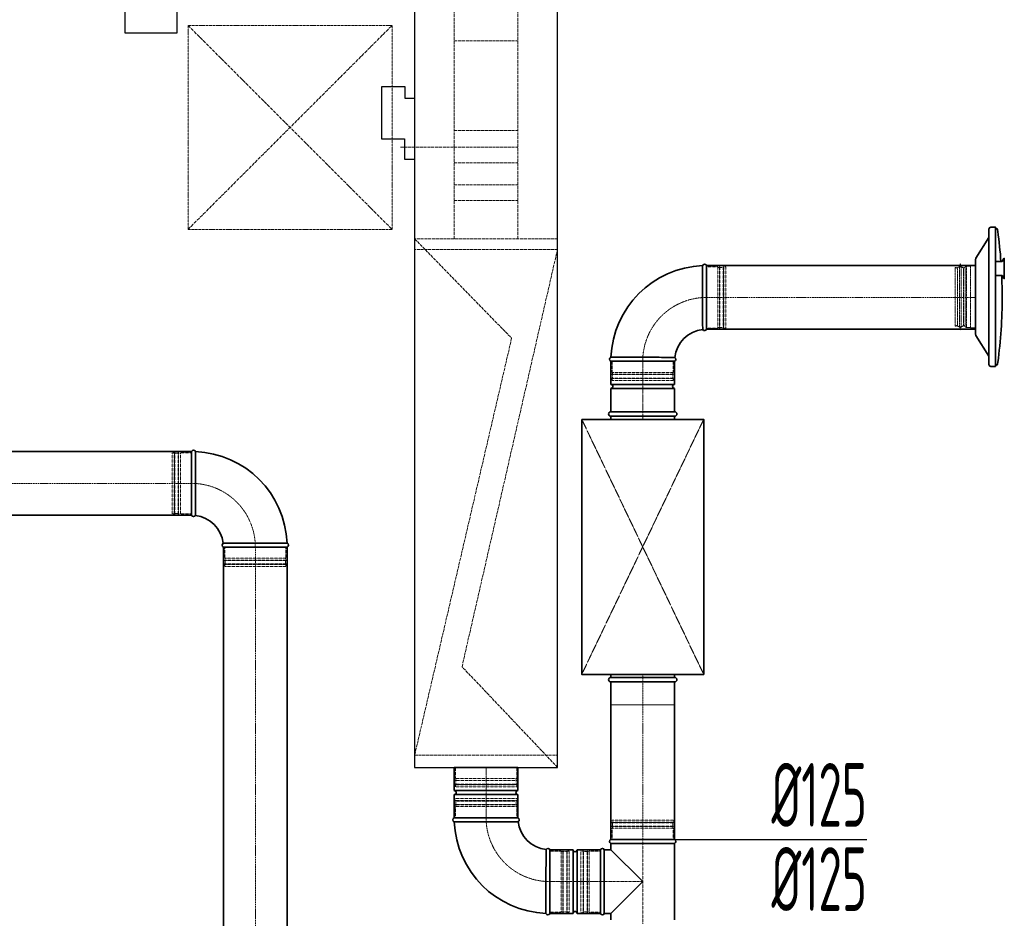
# Model space of a CAD drawing. Header units: millimetres. Extents: x 15940 to 92175, y -24684 to 227664.
# Tile 74 of 132: x 53436 to 55366, y 95180 to 96942. Entities that reach past the tile are written whole.
import ezdxf

# ---------------------------------------------------------------- set-up
doc = ezdxf.new("R2010")
doc.units = ezdxf.units.MM
doc.header["$LTSCALE"] = 0.05
for name, pattern in [('ACAD_ISO02W100', [15, 12, -3]), ('ACAD_ISO05W100', [33, 24, -3, 0, -3, 0, -3]), ('ACAD_ISO10W100', [18, 12, -3, 0, -3]), ('phl_thick', [0])]:
    doc.linetypes.add(name, pattern=pattern)
for name, color, linetype, lineweight in [('VZT_01 SUP (PŘÍVOD) - OBRYS', 5, 'Continuous', 35), ('VZT_02 SUP (PŘÍVOD) - OSA', 5, 'ACAD_ISO10W100', 5), ('VZT_05 ETA (ODVOD) - OBRYS', 6, 'Continuous', 35), ('VZT_06 ETA (ODVOD) - OSA', 6, 'ACAD_ISO10W100', 5), ('VZT_21 ZAŘÍZENÍ - OBRYS', 1, 'Continuous', 30), ('VZT_22 ZAŘÍZENÍ - DETAIL', 8, 'Continuous', 5), ('VZT_30 DISTRIBUČNÍ PRVKY - OBRYS', 1, 'Continuous', 35), ('VZT_35 TLUMIČE HLUKU - OBRYS', 1, 'Continuous', 35), ('VZT_36 TLUMIČE HLUKU - OSA', 1, 'ACAD_ISO10W100', 5), ('VZT_37 TLUMIČE HLUKU - DETAIL', 8, 'ACAD_ISO02W100', 5), ('VZT_60_KOTY - DIMENZE', 7, 'Continuous', 5), ('VZT_POŽADAVKY NA STAVBU - PODHLEDY', 4, 'ACAD_ISO05W100', 5)]:
    doc.layers.add(name, color=color, linetype=linetype, lineweight=lineweight)
for name, color, linetype, lineweight, plot in [('VZT_03 SUP (PŘÍVOD) - NETISK', 8, 'ACAD_ISO02W100', 5, False), ('VZT_07 ETA (ODVOD) - NETISK', 8, 'ACAD_ISO02W100', 5, False), ('VZT_34 DISTRIBUČNÍ PRVKY - NETISK', 8, 'ACAD_ISO02W100', 5, False), ('VZT_39 TLUMIČE HLUKU - NETISK', 8, 'ACAD_ISO02W100', 5, False)]:
    doc.layers.add(name, color=color, linetype=linetype, lineweight=lineweight, plot=plot)
doc.styles.add('EVORA_125', font='isocp.shx', dxfattribs={"width": 0.6, "height": 125})

msp = doc.modelspace()

# ---------------------------------------------------------------- linework, layer by layer
at = {"layer": 'VZT_01 SUP (PŘÍVOD) - OBRYS'}
for p, q in [((54782, 96334.6), (54782, 96459.6)), ((54594.5, 96272.1), (54719.5, 96272.1)), ((54719.5, 96272.1), (54594.5, 96272.1)), ((54594.5, 96272.1), (54594.5, 96226.6)), ((54719.5, 96272.1), (54719.5, 96226.6)), ((54719.5, 96226.6), (54594.5, 96226.6)), ((54719.5, 96218.6), (54594.5, 96218.6)), ((54594.5, 96218.6), (54594.5, 96173.1)), ((54719.5, 96218.6), (54719.5, 96173.1)), ((54719.5, 96173.1), (54594.5, 96173.1)), ((54412.5, 95475.7), (54287.5, 95475.7)), ((54287.5, 95475.7), (54287.5, 95430.2)), ((54412.5, 95475.7), (54412.5, 95430.2)), ((54412.5, 95430.2), (54287.5, 95430.2)), ((54412.5, 95422.2), (54287.5, 95422.2)), ((54287.5, 95422.2), (54287.5, 95376.7)), ((54412.5, 95422.2), (54412.5, 95376.7)), ((54412.5, 95376.7), (54287.5, 95376.7)), ((54412.5, 95376.7), (54287.5, 95376.7)), ((54719.5, 95334.2), (54594.5, 95334.2)), ((54594.5, 95326.5), (54719.5, 95326.5)), ((54594.5, 95314.2), (54594.5, 95326.5)), ((54719.5, 95176.8), (54719.5, 95326.5)), ((54475, 95189.2), (54475, 95314.2)), ((54520.5, 95314.2), (54475, 95314.2)), ((54475, 95189.2), (54475, 95314.2)), ((54520.5, 95189.2), (54520.5, 95314.2)), ((54528.5, 95189.2), (54528.5, 95314.2)), ((54574, 95314.2), (54528.5, 95314.2)), ((54574, 95189.2), (54574, 95314.2)), ((54574, 95314.2), (54574, 95189.2)), ((54581.7, 95314.2), (54581.7, 95189.2)), ((54581.7, 95314.2), (54594.5, 95314.2)), ((54657, 95251.7), (54594.5, 95314.2)), ((54594.5, 95189.2), (54657, 95251.7)), ((54520.5, 95189.2), (54475, 95189.2)), ((54574, 95189.2), (54528.5, 95189.2)), ((54581.7, 95189.2), (54594.5, 95189.2)), ((54594.5, 95176.8), (54594.5, 95189.2))]:
    msp.add_line(p, q, dxfattribs=at)
for points in [[(54782, 96459.6), (55309.5, 96459.6)], [(54782, 96334.6), (55309.5, 96334.6)], [(54594.5, 95643.1), (54594.5, 95334.2)], [(54719.5, 95643.1), (54719.5, 95334.2)]]:
    msp.add_lwpolyline(points, dxfattribs=at)
for centre, radius, start, end in [((54778.2, 96457.9), 4.17, 23.4678, 158.8928), ((54782, 96272.1), 187.5, 92.3607, 177.6393), ((54782, 96272.1), 62.5, 96.8302, 173.1698), ((54778.2, 96336.3), 4.17, 210.2981, 336.5322), ((54596.2, 96275.9), 4.17, 111.1072, 246.5322), ((54717.9, 96275.9), 4.17, 293.4678, 59.7019), ((54594.5, 96222.6), 4, 270, 90), ((54719.5, 96222.6), 4, 90, 270), ((54287.5, 95426.2), 4, 270, 90), ((54412.5, 95426.2), 4, 90, 270), ((54289.2, 95372.9), 4.17, 113.4678, 248.8928), ((54475, 95376.7), 187.5, 182.3607, 267.6393), ((54410.9, 95372.9), 4.17, 300.2981, 66.5322), ((54475, 95376.7), 62.5, 186.8302, 263.1698), ((54596.2, 95330.4), 4.17, 113.4678, 246.5322), ((54717.9, 95330.4), 4.17, 293.4678, 66.5322), ((54471.2, 95312.5), 4.17, 23.4678, 149.7019), ((54524.5, 95314.2), 4, 180, 0), ((54577.9, 95312.5), 4.17, 23.4678, 156.5322), ((54471.2, 95190.8), 4.17, 201.1072, 336.5322), ((54524.5, 95189.2), 4, 0, 180), ((54577.9, 95190.8), 4.17, 203.4678, 336.5322)]:
    msp.add_arc(centre, radius, start, end, dxfattribs=at)
for points, knots in [([(54774.6, 96334.2), (54774.6, 96334.2), (54774.6, 96335.7), (54774.5, 96341.9), (54774.5, 96346.4), (54774.5, 96357.7), (54774.4, 96364.5), (54774.4, 96379.6), (54774.4, 96387.6), (54774.4, 96404), (54774.3, 96412.1), (54774.3, 96427.3), (54774.3, 96434.2), (54774.3, 96446), (54774.3, 96450.8), (54774.3, 96457.4), (54774.3, 96459.2), (54774.3, 96459.4), (54774.3, 96459.5), (54774.3, 96459.5)], [0, 0, 0, 0, 24.235852, 24.235852, 48.531845, 48.531845, 73.024415, 73.024415, 97.570898, 97.570898, 122.078339, 122.078339, 146.53579, 146.53579, 170.957495, 170.957495, 195.359468, 195.359468, 197.168246, 197.168246, 197.168246, 197.168246]), ([(54720, 96279.5), (54720, 96279.5), (54719.9, 96279.5), (54719.6, 96279.5), (54719.3, 96279.5), (54718.2, 96279.6), (54717.4, 96279.6), (54714.3, 96279.6), (54711.1, 96279.6), (54702.2, 96279.6), (54696.1, 96279.7), (54681.9, 96279.7), (54674.1, 96279.7), (54657.9, 96279.8), (54649.7, 96279.8), (54633.8, 96279.8), (54626.3, 96279.8), (54613.1, 96279.8), (54607.6, 96279.8), (54600.6, 96279.8), (54598.4, 96279.8), (54595.5, 96279.8), (54594.7, 96279.8), (54594.7, 96279.8)], [197.067977, 197.067977, 197.067977, 197.067977, 201.792196, 201.792196, 209.190204, 209.190204, 218.040239, 218.040239, 237.760854, 237.760854, 262.206108, 262.206108, 286.831239, 286.831239, 311.323072, 311.323072, 335.946087, 335.946087, 360.704397, 360.704397, 377.088273, 377.088273, 394.105327, 394.105327, 394.105327, 394.105327]), ([(54413, 95369.2), (54413, 95369.2), (54411.4, 95369.2), (54405.3, 95369.2), (54400.8, 95369.2), (54389.4, 95369.1), (54382.6, 95369.1), (54367.6, 95369.1), (54359.5, 95369), (54343.1, 95369), (54335, 95369), (54319.8, 95369), (54312.9, 95369), (54301.1, 95369), (54296.4, 95369), (54289.8, 95369), (54287.9, 95369), (54287.7, 95369), (54287.7, 95369), (54287.7, 95369)], [0, 0, 0, 0, 24.235852, 24.235852, 48.531845, 48.531845, 73.024415, 73.024415, 97.570898, 97.570898, 122.078339, 122.078339, 146.53579, 146.53579, 170.957495, 170.957495, 195.359468, 195.359468, 197.168246, 197.168246, 197.168246, 197.168246]), ([(54467.6, 95314.6), (54467.6, 95314.6), (54467.6, 95314.6), (54467.6, 95314.3), (54467.6, 95313.9), (54467.6, 95312.9), (54467.6, 95312.1), (54467.6, 95308.9), (54467.5, 95305.8), (54467.5, 95296.9), (54467.5, 95290.7), (54467.4, 95276.6), (54467.4, 95268.8), (54467.4, 95252.6), (54467.4, 95244.3), (54467.3, 95228.5), (54467.3, 95221), (54467.3, 95207.8), (54467.3, 95202.2), (54467.3, 95195.3), (54467.3, 95193.1), (54467.3, 95190.1), (54467.3, 95189.3), (54467.3, 95189.3)], [197.067977, 197.067977, 197.067977, 197.067977, 201.792196, 201.792196, 209.190204, 209.190204, 218.040239, 218.040239, 237.760854, 237.760854, 262.206108, 262.206108, 286.831239, 286.831239, 311.323072, 311.323072, 335.946087, 335.946087, 360.704397, 360.704397, 377.088273, 377.088273, 394.105327, 394.105327, 394.105327, 394.105327])]:
    msp.add_open_spline(points, degree=3, knots=knots, dxfattribs=at)
at = {"layer": 'VZT_02 SUP (PŘÍVOD) - OSA', "ltscale": 0.3}
for points in [[(54782, 96397.1), (54782, 96397.1, 0.414214), (54657, 96272.1), (54657, 96272.1)], [(54350, 95376.7), (54350, 95376.7, 0.414214), (54475, 95251.7), (54475, 95251.7)]]:
    msp.add_lwpolyline(points, format="xyb", dxfattribs=at)
at = {"layer": 'VZT_02 SUP (PŘÍVOD) - OSA', "ltscale": 5}
for points in [[(55309.5, 96397.1), (54782, 96397.1)], [(54657, 95334.2), (54657, 95643.1)]]:
    msp.add_lwpolyline(points, dxfattribs=at)
at = {"layer": 'VZT_02 SUP (PŘÍVOD) - OSA'}
for points in [[(54657, 96272.1), (54657, 96173.1)], [(54350, 95475.7), (54350, 95376.7)], [(54574, 95251.7), (54475, 95251.7)]]:
    msp.add_lwpolyline(points, dxfattribs=at)
at = {"layer": 'VZT_02 SUP (PŘÍVOD) - OSA', "ltscale": 0.3}
msp.add_lwpolyline([(54574, 95251.7), (54657, 95251.7)], dxfattribs=at)
at = {"layer": 'VZT_03 SUP (PŘÍVOD) - NETISK', "ltscale": 0.4}
for p, q in [((54782, 96457.1), (54804, 96457.1)), ((54804, 96337.1), (54804, 96457.1)), ((54804, 96456.1), (54807.5, 96456.1)), ((54807.5, 96336.1), (54807.5, 96458.1)), ((54807.5, 96458.1), (54808, 96458.1)), ((54808, 96336.1), (54808, 96458.1)), ((54808, 96456.1), (54815, 96456.1)), ((54815, 96336.1), (54815, 96458.1)), ((54815, 96458.1), (54815.5, 96458.1)), ((54815.5, 96336.1), (54815.5, 96458.1)), ((54815.5, 96456.1), (54816, 96456.1)), ((54816, 96337.1), (54816, 96457.1)), ((54816, 96457.1), (54820, 96457.1)), ((54820, 96337.1), (54820, 96457.1)), ((54782, 96337.1), (54804, 96337.1)), ((54804, 96338.1), (54807.5, 96338.1)), ((54807.5, 96336.1), (54808, 96336.1)), ((54808, 96338.1), (54815, 96338.1)), ((54815, 96336.1), (54815.5, 96336.1)), ((54815.5, 96338.1), (54816, 96338.1)), ((54816, 96337.1), (54820, 96337.1)), ((54597, 96272.1), (54597, 96250.1)), ((54717, 96272.1), (54717, 96250.1)), ((54597, 96250.1), (54717, 96250.1)), ((54598, 96250.1), (54598, 96246.6)), ((54716, 96250.1), (54716, 96246.6)), ((54596, 96246.6), (54718, 96246.6)), ((54596, 96246.6), (54596, 96246.1)), ((54596, 96246.1), (54718, 96246.1)), ((54596, 96239.1), (54718, 96239.1)), ((54596, 96239.1), (54596, 96238.6)), ((54596, 96238.6), (54718, 96238.6)), ((54597, 96238.1), (54717, 96238.1)), ((54597, 96238.1), (54597, 96234.1)), ((54597, 96234.1), (54717, 96234.1)), ((54598, 96246.1), (54598, 96239.1)), ((54598, 96238.6), (54598, 96238.1)), ((54716, 96246.1), (54716, 96239.1)), ((54716, 96238.6), (54716, 96238.1)), ((54717, 96238.1), (54717, 96234.1)), ((54718, 96246.6), (54718, 96246.1)), ((54718, 96239.1), (54718, 96238.6)), ((54411, 95410.2), (54289, 95410.2)), ((54289, 95409.7), (54289, 95410.2)), ((54411, 95409.7), (54289, 95409.7)), ((54411, 95402.7), (54289, 95402.7)), ((54289, 95402.2), (54289, 95402.7)), ((54411, 95402.2), (54289, 95402.2)), ((54410, 95414.7), (54290, 95414.7)), ((54290, 95410.7), (54290, 95414.7)), ((54410, 95410.7), (54290, 95410.7)), ((54410, 95398.7), (54290, 95398.7)), ((54290, 95376.7), (54290, 95398.7)), ((54291, 95410.2), (54291, 95410.7)), ((54291, 95402.7), (54291, 95409.7)), ((54291, 95398.7), (54291, 95402.2)), ((54409, 95410.2), (54409, 95410.7)), ((54409, 95402.7), (54409, 95409.7)), ((54409, 95398.7), (54409, 95402.2)), ((54410, 95410.7), (54410, 95414.7)), ((54410, 95376.7), (54410, 95398.7)), ((54411, 95409.7), (54411, 95410.2)), ((54411, 95402.2), (54411, 95402.7)), ((54596, 95367.7), (54718, 95367.7)), ((54596, 95367.7), (54596, 95367.2)), ((54596, 95367.2), (54718, 95367.2)), ((54596, 95360.2), (54718, 95360.2)), ((54596, 95360.2), (54596, 95359.7)), ((54597, 95372.2), (54717, 95372.2)), ((54597, 95372.2), (54597, 95368.2)), ((54597, 95368.2), (54717, 95368.2)), ((54598, 95368.2), (54598, 95367.7)), ((54598, 95367.2), (54598, 95360.2)), ((54716, 95368.2), (54716, 95367.7)), ((54716, 95367.2), (54716, 95360.2)), ((54717, 95372.2), (54717, 95368.2)), ((54718, 95367.7), (54718, 95367.2)), ((54718, 95360.2), (54718, 95359.7)), ((54596, 95359.7), (54718, 95359.7)), ((54597, 95356.2), (54717, 95356.2)), ((54597, 95356.2), (54597, 95334.2)), ((54598, 95359.7), (54598, 95356.2)), ((54716, 95359.7), (54716, 95356.2)), ((54717, 95356.2), (54717, 95334.2)), ((54475, 95311.7), (54497, 95311.7)), ((54497, 95191.7), (54497, 95311.7)), ((54497, 95310.7), (54500.5, 95310.7)), ((54500.5, 95190.7), (54500.5, 95312.7)), ((54500.5, 95312.7), (54501, 95312.7)), ((54501, 95190.7), (54501, 95312.7)), ((54501, 95310.7), (54508, 95310.7)), ((54508, 95190.7), (54508, 95312.7)), ((54508, 95312.7), (54508.5, 95312.7)), ((54508.5, 95190.7), (54508.5, 95312.7)), ((54508.5, 95310.7), (54509, 95310.7)), ((54509, 95191.7), (54509, 95311.7)), ((54509, 95311.7), (54513, 95311.7)), ((54513, 95191.7), (54513, 95311.7)), ((54536, 95311.7), (54536, 95191.7)), ((54540, 95311.7), (54536, 95311.7)), ((54540, 95311.7), (54540, 95191.7)), ((54540.5, 95310.7), (54540, 95310.7)), ((54540.5, 95312.7), (54540.5, 95190.7)), ((54541, 95312.7), (54540.5, 95312.7)), ((54541, 95312.7), (54541, 95190.7)), ((54548, 95310.7), (54541, 95310.7)), ((54548, 95312.7), (54548, 95190.7)), ((54548.5, 95312.7), (54548, 95312.7)), ((54548.5, 95312.7), (54548.5, 95190.7)), ((54552, 95310.7), (54548.5, 95310.7)), ((54552, 95311.7), (54552, 95191.7)), ((54574, 95311.7), (54552, 95311.7)), ((54475, 95191.7), (54497, 95191.7)), ((54497, 95192.7), (54500.5, 95192.7)), ((54500.5, 95190.7), (54501, 95190.7)), ((54501, 95192.7), (54508, 95192.7)), ((54508, 95190.7), (54508.5, 95190.7)), ((54508.5, 95192.7), (54509, 95192.7)), ((54509, 95191.7), (54513, 95191.7)), ((54540, 95191.7), (54536, 95191.7)), ((54540.5, 95192.7), (54540, 95192.7)), ((54541, 95190.7), (54540.5, 95190.7)), ((54548, 95192.7), (54541, 95192.7)), ((54548.5, 95190.7), (54548, 95190.7)), ((54552, 95192.7), (54548.5, 95192.7)), ((54574, 95191.7), (54552, 95191.7))]:
    msp.add_line(p, q, dxfattribs=at)
msp.add_lwpolyline([(54657, 95169.2), (54657, 95334.2)], dxfattribs=at)
at = {"layer": 'VZT_05 ETA (ODVOD) - OBRYS'}
for p, q in [((53772.7, 95970.1), (53772.7, 96095.1)), ((53960.2, 95907.6), (53835.2, 95907.6))]:
    msp.add_line(p, q, dxfattribs=at)
for points in [[(53772.7, 96095.1), (52353.3, 96095.1)], [(53772.7, 95970.1), (52353.3, 95970.1)], [(53835.2, 94421.6), (53835.2, 95907.6)], [(53960.2, 94421.6), (53960.2, 95907.6)]]:
    msp.add_lwpolyline(points, dxfattribs=at)
for centre, radius, start, end in [((53776.5, 96093.4), 4.17, 21.1072, 156.5322), ((53772.7, 95907.6), 187.5, 2.3607, 87.6393), ((53776.5, 95971.7), 4.17, 203.4678, 329.7019), ((53772.7, 95907.6), 62.5, 6.8302, 83.1698), ((53836.9, 95911.4), 4.17, 120.2981, 246.5322), ((53958.5, 95911.4), 4.17, 293.4678, 68.8928)]:
    msp.add_arc(centre, radius, start, end, dxfattribs=at)
for points, knots in [([(53780.1, 95969.6), (53780.1, 95969.6), (53780.1, 95971.2), (53780.2, 95977.3), (53780.2, 95981.8), (53780.3, 95993.2), (53780.3, 96000), (53780.3, 96015), (53780.3, 96023.1), (53780.4, 96039.4), (53780.4, 96047.6), (53780.4, 96062.8), (53780.4, 96069.7), (53780.4, 96081.5), (53780.4, 96086.2), (53780.4, 96092.8), (53780.4, 96094.6), (53780.4, 96094.9), (53780.4, 96094.9), (53780.4, 96094.9)], [0, 0, 0, 0, 24.235852, 24.235852, 48.531845, 48.531845, 73.024415, 73.024415, 97.570898, 97.570898, 122.078339, 122.078339, 146.53579, 146.53579, 170.957495, 170.957495, 195.359468, 195.359468, 197.168246, 197.168246, 197.168246, 197.168246]), ([(53834.7, 95915), (53834.7, 95915), (53834.8, 95915), (53835.1, 95915), (53835.4, 95915), (53836.5, 95915), (53837.3, 95915), (53840.4, 95915), (53843.6, 95915.1), (53852.5, 95915.1), (53858.7, 95915.1), (53872.8, 95915.2), (53880.6, 95915.2), (53896.8, 95915.2), (53905, 95915.2), (53920.9, 95915.3), (53928.4, 95915.3), (53941.6, 95915.3), (53947.1, 95915.3), (53954.1, 95915.3), (53956.3, 95915.3), (53959.3, 95915.3), (53960, 95915.3), (53960, 95915.3)], [197.067977, 197.067977, 197.067977, 197.067977, 201.792196, 201.792196, 209.190204, 209.190204, 218.040239, 218.040239, 237.760854, 237.760854, 262.206108, 262.206108, 286.831239, 286.831239, 311.323072, 311.323072, 335.946087, 335.946087, 360.704397, 360.704397, 377.088273, 377.088273, 394.105327, 394.105327, 394.105327, 394.105327])]:
    msp.add_open_spline(points, degree=3, knots=knots, dxfattribs=at)
at = {"layer": 'VZT_06 ETA (ODVOD) - OSA', "ltscale": 5}
for points in [[(52353.3, 96032.6), (53772.7, 96032.6)], [(53897.7, 95907.6), (53897.7, 94421.6)]]:
    msp.add_lwpolyline(points, dxfattribs=at)
at = {"layer": 'VZT_06 ETA (ODVOD) - OSA', "ltscale": 0.3}
msp.add_lwpolyline([(53772.7, 96032.6), (53772.7, 96032.6, -0.414214), (53897.7, 95907.6), (53897.7, 95907.6)], format="xyb", dxfattribs=at)
at = {"layer": 'VZT_07 ETA (ODVOD) - NETISK', "ltscale": 0.4}
for p, q in [((53739.2, 95971.6), (53739.2, 96093.6)), ((53739.7, 96093.6), (53739.2, 96093.6)), ((53739.7, 95971.6), (53739.7, 96093.6)), ((53746.7, 95971.6), (53746.7, 96093.6)), ((53747.2, 96093.6), (53746.7, 96093.6)), ((53747.2, 95971.6), (53747.2, 96093.6)), ((53734.7, 95972.6), (53734.7, 96092.6)), ((53738.7, 96092.6), (53734.7, 96092.6)), ((53738.7, 95972.6), (53738.7, 96092.6)), ((53739.2, 96091.6), (53738.7, 96091.6)), ((53746.7, 96091.6), (53739.7, 96091.6)), ((53750.7, 96091.6), (53747.2, 96091.6)), ((53750.7, 95972.6), (53750.7, 96092.6)), ((53772.7, 96092.6), (53750.7, 96092.6)), ((53738.7, 95972.6), (53734.7, 95972.6)), ((53739.2, 95973.6), (53738.7, 95973.6)), ((53739.7, 95971.6), (53739.2, 95971.6)), ((53746.7, 95973.6), (53739.7, 95973.6)), ((53747.2, 95971.6), (53746.7, 95971.6)), ((53750.7, 95973.6), (53747.2, 95973.6)), ((53772.7, 95972.6), (53750.7, 95972.6)), ((53837.7, 95907.6), (53837.7, 95885.6)), ((53957.7, 95907.6), (53957.7, 95885.6)), ((53958.7, 95882.1), (53836.7, 95882.1)), ((53836.7, 95882.1), (53836.7, 95881.6)), ((53958.7, 95881.6), (53836.7, 95881.6)), ((53957.7, 95885.6), (53837.7, 95885.6)), ((53838.7, 95885.6), (53838.7, 95882.1)), ((53838.7, 95881.6), (53838.7, 95874.6)), ((53956.7, 95885.6), (53956.7, 95882.1)), ((53956.7, 95881.6), (53956.7, 95874.6)), ((53958.7, 95882.1), (53958.7, 95881.6)), ((53958.7, 95874.6), (53836.7, 95874.6)), ((53836.7, 95874.6), (53836.7, 95874.1)), ((53958.7, 95874.1), (53836.7, 95874.1)), ((53957.7, 95873.6), (53837.7, 95873.6)), ((53837.7, 95873.6), (53837.7, 95869.6)), ((53957.7, 95869.6), (53837.7, 95869.6)), ((53838.7, 95874.1), (53838.7, 95873.6)), ((53956.7, 95874.1), (53956.7, 95873.6)), ((53957.7, 95873.6), (53957.7, 95869.6)), ((53958.7, 95874.6), (53958.7, 95874.1)), ((54290, 95475.7), (54290, 95453.7)), ((54410, 95475.7), (54410, 95453.7)), ((54411, 95450.2), (54289, 95450.2)), ((54289, 95450.2), (54289, 95449.7)), ((54411, 95449.7), (54289, 95449.7)), ((54411, 95442.7), (54289, 95442.7)), ((54289, 95442.7), (54289, 95442.2)), ((54411, 95442.2), (54289, 95442.2)), ((54410, 95453.7), (54290, 95453.7)), ((54410, 95441.7), (54290, 95441.7)), ((54290, 95441.7), (54290, 95437.7)), ((54410, 95437.7), (54290, 95437.7)), ((54291, 95453.7), (54291, 95450.2)), ((54291, 95449.7), (54291, 95442.7)), ((54291, 95442.2), (54291, 95441.7)), ((54409, 95453.7), (54409, 95450.2)), ((54409, 95449.7), (54409, 95442.7)), ((54409, 95442.2), (54409, 95441.7)), ((54410, 95441.7), (54410, 95437.7)), ((54411, 95450.2), (54411, 95449.7)), ((54411, 95442.7), (54411, 95442.2))]:
    msp.add_line(p, q, dxfattribs=at)
at = {"layer": 'VZT_21 ZAŘÍZENÍ - OBRYS'}
for points in [[(53721.5, 96980.5), (53721.5, 96961.9), (53744, 96961.9), (53744, 96915.3), (53642.4, 96915.3), (53642.4, 96960.7), (53602.4, 96960.7), (53602.4, 96980.5)], [(54210, 96787.3), (54191.4, 96787.3), (54191.4, 96809.8), (54144.8, 96809.8), (54144.8, 96708.2), (54190.2, 96708.2), (54190.2, 96668.2), (54210, 96668.2)]]:
    msp.add_lwpolyline(points, dxfattribs=at)
msp.add_lwpolyline([(54490, 95475.7), (54490, 96975.7), (54210, 96975.7), (54210, 95475.7)], close=True, dxfattribs=at)
at = {"layer": 'VZT_22 ZAŘÍZENÍ - DETAIL', "linetype": 'ACAD_ISO02W100', "lineweight": 5, "ltscale": 10}
for points in [[(54287.5, 96975.7), (54287.5, 96511.9)], [(54412.5, 96975.7), (54412.5, 96511.9)], [(54287.5, 96900.3), (54412.5, 96900.3)], [(54287.5, 96724.5), (54412.5, 96724.5)], [(54182.5, 96692.1), (54412.5, 96692.1)], [(54287.5, 96661.2), (54412.5, 96661.2)], [(54287.5, 96618.2), (54412.5, 96618.2)], [(54287.5, 96587.4), (54412.5, 96587.4)], [(54490, 96511.9), (54210, 96511.9)], [(54210, 96511.9), (54400.1, 96317.2), (54210, 95499.6)], [(54490, 96491.4), (54210, 96491.4)], [(54490, 95475.7), (54302.8, 95673.1), (54490, 96491.4)], [(54210, 95499.6), (54490, 95499.6)]]:
    msp.add_lwpolyline(points, dxfattribs=at)
at = {"layer": 'VZT_30 DISTRIBUČNÍ PRVKY - OBRYS'}
for points in [[(55348.6, 96261.8), (55348.6, 96534.8), (55339.5, 96534.8, 0.414214), (55335.6, 96530.9), (55335.6, 96265.7, 0.414214), (55339.5, 96261.8), (55348.6, 96261.8)], [(55359.2, 96467.5, 0.015115), (55353.1, 96526.8), (55352.6, 96529.8, 0.36397), (55349.7, 96532.3), (55348.6, 96532.3)], [(55335.6, 96514.4), (55310.2, 96474, 0.141374), (55309.6, 96472), (55309.6, 96324.6, 0.141374), (55310.2, 96322.6), (55335.6, 96282.2)], [(55348.6, 96467.5), (55361.1, 96467.5, 0.267949), (55361.4, 96467.8), (55364.7, 96473.5, -0.267949), (55365.1, 96473.7), (55365.8, 96473.7), (55365.8, 96434.1), (55365.1, 96434.1, -0.267949), (55364.7, 96434.3), (55361.4, 96440, 0.267949), (55361.1, 96440.3), (55348.6, 96440.3)], [(55361.6, 96398.3, 0.010645), (55360.7, 96440.3, 0.010645)], [(55361.6, 96398.3, -0.0327), (55353.1, 96269.8), (55352.6, 96266.8, -0.36397), (55349.7, 96264.3), (55348.6, 96264.3)]]:
    msp.add_lwpolyline(points, format="xyb", dxfattribs=at)
at = {"layer": 'VZT_34 DISTRIBUČNÍ PRVKY - NETISK'}
for points in [[(55279.7, 96463.1), (55278.3, 96457.3, 0.060863), (55278.2, 96456.7), (55278.2, 96398.4)], [(55279.7, 96463.1), (55281.2, 96457.1, -0.058981), (55281.2, 96456.5), (55281.2, 96398.4)], [(55299.6, 96458.5), (55291.8, 96458.5, 0.291473), (55289.4, 96456.9, 0.291473)], [(55279.7, 96333.7), (55278.3, 96339.4, -0.060863), (55278.2, 96340.1), (55278.2, 96398.4)], [(55279.7, 96333.7), (55281.2, 96339.6, 0.058981), (55281.2, 96340.2), (55281.2, 96398.4)], [(55299.6, 96338.3), (55291.8, 96338.3, -0.291473), (55289.4, 96339.8, -0.291473)]]:
    msp.add_lwpolyline(points, format="xyb", dxfattribs=at)
for points in [[(55273.6, 96454.7), (55269.6, 96456.1), (55269.6, 96398.4)], [(55273.8, 96455.6), (55273.8, 96398.4)], [(55285.5, 96454.9), (55285.5, 96398.4)], [(55289.1, 96456.5), (55289.1, 96398.4)], [(55291.8, 96458.5), (55291.8, 96398.4)], [(55309.6, 96337.3), (55299.6, 96337.3), (55299.6, 96459.3), (55309.6, 96459.3)], [(55309.6, 96337.3), (55309.6, 96459.3)], [(55273.6, 96342.1), (55269.6, 96340.6), (55269.6, 96398.4)], [(55273.8, 96341.1), (55273.8, 96398.4)], [(55285.5, 96341.9), (55285.5, 96398.4)], [(55289.1, 96340.3), (55289.1, 96398.4)], [(55291.8, 96338.3), (55291.8, 96398.4)]]:
    msp.add_lwpolyline(points, dxfattribs=at)
for centre, radius, start, end in [((55279.1, 96446.6), 10.5, 52.1622, 120.2824), ((55285.9, 96458.7), 3.88, 263.3265, 332.5007), ((55279.1, 96350.1), 10.5, 239.7176, 307.8378), ((55285.9, 96338), 3.88, 27.4993, 96.6735)]:
    msp.add_arc(centre, radius, start, end, dxfattribs=at)
at = {"layer": 'VZT_35 TLUMIČE HLUKU - OBRYS'}
for p, q in [((54719.5, 96173.1), (54594.5, 96173.1)), ((54719.5, 95643.1), (54594.5, 95643.1))]:
    msp.add_line(p, q, dxfattribs=at)
msp.add_lwpolyline([(54537.5, 96158.1), (54537.5, 95658.1), (54776.5, 95658.1), (54776.5, 96158.1)], close=True, dxfattribs=at)
for points in [[(54719.5, 96164.1), (54594.5, 96164.1)], [(54594.5, 96164.1), (54594.5, 96158.1)], [(54719.5, 96164.1), (54719.5, 96158.1)], [(54594.5, 95652.1), (54594.5, 95658.1)], [(54719.5, 95652.1), (54594.5, 95652.1)], [(54719.5, 95652.1), (54719.5, 95658.1)]]:
    msp.add_lwpolyline(points, dxfattribs=at)
for centre, start, end in [((54594.5, 96168.6), 90, 270), ((54719.5, 96168.6), 270, 90), ((54594.5, 95647.6), 90, 270), ((54719.5, 95647.6), 270, 90)]:
    msp.add_arc(centre, 4.5, start, end, dxfattribs=at)
at = {"layer": 'VZT_36 TLUMIČE HLUKU - OSA', "ltscale": 5}
for points in [[(54657, 96173.1), (54657, 96158.1)], [(54657, 95643.1), (54657, 95658.1)]]:
    msp.add_lwpolyline(points, dxfattribs=at)
at = {"layer": 'VZT_37 TLUMIČE HLUKU - DETAIL', "lineweight": 5}
for points in [[(54537.5, 96158.1), (54776.5, 95658.1)], [(54537.5, 95658.1), (54776.5, 96158.1)]]:
    msp.add_lwpolyline(points, dxfattribs=at)
at = {"layer": 'VZT_39 TLUMIČE HLUKU - NETISK', "ltscale": 2}
for points in [[(54719.5, 96173.1), (54719.5, 96218.1), (54594.5, 96218.1), (54594.5, 96173.1)], [(54719.5, 95643.1), (54719.5, 95598.1), (54594.5, 95598.1), (54594.5, 95643.1)]]:
    msp.add_lwpolyline(points, dxfattribs=at)
at = {"layer": 'VZT_60_KOTY - DIMENZE', "linetype": 'ByBlock', "lineweight": -2}
msp.add_line((54805.9, 95334.2), (54855.9, 95334.2), dxfattribs=at)
for points in [[(54719.5, 95334.2), (54805.9, 95334.2)], [(54855.9, 95334.2), (55096.5, 95334.2)]]:
    msp.add_lwpolyline(points, dxfattribs=at)
at = {"layer": 'VZT_POŽADAVKY NA STAVBU - PODHLEDY', "ltscale": 5}
for p, q in [((53765.8, 96930.5), (54165.8, 96530.5)), ((53765.8, 96530.5), (54165.8, 96930.5))]:
    msp.add_line(p, q, dxfattribs=at)
at = {"layer": 'VZT_POŽADAVKY NA STAVBU - PODHLEDY', "ltscale": 4}
for p, q in [((54165.8, 96930.5), (53765.8, 96930.5)), ((53765.8, 96930.5), (53765.8, 96530.5)), ((54165.8, 96530.5), (54165.8, 96930.5)), ((53765.8, 96530.5), (54165.8, 96530.5))]:
    msp.add_line(p, q, dxfattribs=at)

# ---------------------------------------------------------------- texts
at = {"layer": 'VZT_60_KOTY - DIMENZE', "linetype": 'phl_thick', "char_height": 125, "attachment_point": 3, "style": 'EVORA_125'}
for insert in [(55096.5, 95484.2), (55096.5, 95319.2)]:
    msp.add_mtext('%%C125', dxfattribs=dict(at, insert=insert))

doc.saveas('drawing.dxf')
